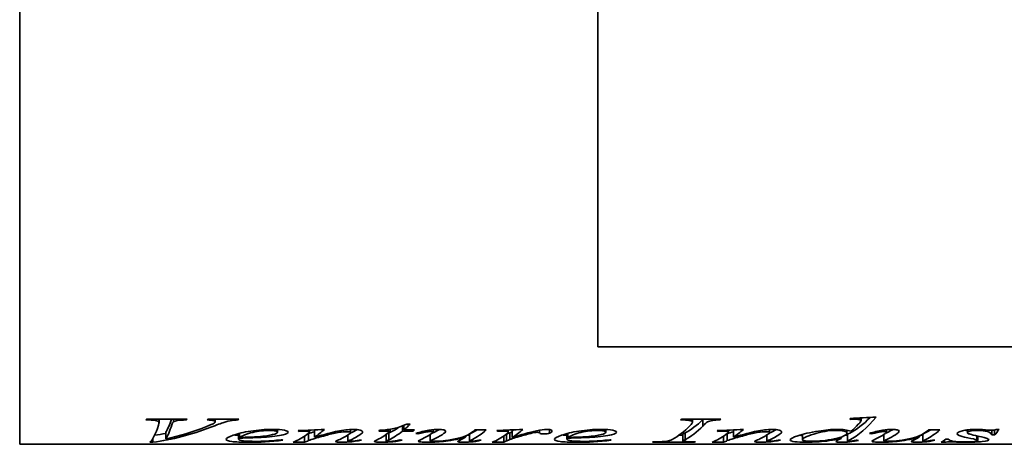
# Model space of a CAD drawing. Header units: millimetres. Extents: x 263 to 577, y 116 to 478.
# Tile 1 of 3: x 263 to 406, y 236 to 298. Entities that reach past the tile are written whole.
import ezdxf

# ---------------------------------------------------------------- set-up
doc = ezdxf.new("R2010")
doc.units = ezdxf.units.MM
doc.header["$LTSCALE"] = 2
doc.layers.add('Krawędzie widoczne(ISO)', color=7, linetype='Continuous', lineweight=35, true_color=0x262659)

msp = doc.modelspace()

# ---------------------------------------------------------------- linework, layer by layer
at = {"layer": 'Krawędzie widoczne(ISO)'}
for p, q in [((262.9, 358.6), (262.9, 236.2)), ((347.14, 250.4), (347.14, 344.4)), ((441.14, 250.4), (347.14, 250.4)), ((281.68, 239.75), (281.28, 239.75)), ((281.39, 239.88), (287.32, 239.88)), ((283.22, 239.88), (283.22, 239.37)), ((285.3, 239.88), (285.3, 239.47)), ((287.2, 239.88), (287.2, 239.75)), ((290.34, 239.88), (294.83, 239.88)), ((291.4, 239.88), (291.4, 239.49)), ((293.87, 239.88), (293.87, 239.68)), ((294.72, 239.88), (294.72, 239.75)), ((359.36, 239.88), (365.09, 239.88)), ((360.95, 239.88), (360.95, 239.45)), ((362.48, 239.82), (362.48, 238.86)), ((363.91, 239.88), (363.91, 239.69)), ((364.97, 239.88), (364.97, 239.75)), ((383.94, 239.97), (383.94, 239.83)), ((385.37, 240.05), (385.37, 239.79)), ((385.54, 240.06), (385.54, 239.66)), ((300.47, 238.36), (300.47, 237.97)), ((305.13, 238.27), (305.13, 237.97)), ((305.88, 238.23), (305.88, 237.25)), ((311.12, 238.36), (311.12, 237.92)), ((316.92, 238.41), (316.92, 238.12)), ((318.69, 238.89), (318.69, 238.12)), ((318.91, 238.98), (318.91, 238.3)), ((318.91, 238.3), (320.45, 238.3)), ((319.32, 239.16), (319.81, 239.16)), ((320.26, 238.3), (320.26, 238.12)), ((323.15, 238.33), (323.15, 237.99)), ((329.23, 238.3), (330.91, 238.3)), ((333.95, 238.28), (333.95, 238.09)), ((334.11, 238.28), (334.11, 238.01)), ((338.68, 238.27), (338.68, 237.86)), ((340.1, 238.35), (340.1, 237.82)), ((348.33, 238.36), (348.33, 237.97)), ((366.19, 238.27), (366.19, 237.97)), ((366.94, 238.23), (366.94, 237.25)), ((372.19, 238.36), (372.19, 237.92)), ((383.47, 238.25), (383.47, 237.85)), ((389.26, 238.33), (389.26, 237.99)), ((395.34, 238.3), (397.01, 238.3)), ((401.02, 238.3), (401.02, 237.91)), ((404.58, 238.24), (404.58, 237.57)), ((404.98, 238.29), (404.98, 237.57)), ((405.24, 238.37), (405.65, 238.37)), ((282.3, 237.03), (282.3, 236.49)), ((284.18, 237.96), (284.18, 236.98)), ((294.81, 237.76), (294.81, 236.95)), ((294.87, 237.78), (294.87, 237.1)), ((294.94, 237.8), (294.94, 237.2)), ((303.6, 238.2), (303.6, 238.09)), ((304.43, 237.39), (304.43, 236.53)), ((304.97, 237.73), (304.97, 236.74)), ((310.74, 237.57), (310.74, 236.67)), ((316.92, 238.12), (315.23, 238.12)), ((316.32, 237.64), (316.32, 236.65)), ((316.68, 237.83), (316.68, 236.84)), ((320.26, 238.12), (318.69, 238.12)), ((320.99, 237.9), (320.99, 237.74)), ((322.75, 237.64), (322.75, 236.69)), ((327.93, 237.44), (327.93, 237.27)), ((328.44, 237.65), (328.44, 236.66)), ((332.58, 238.22), (332.58, 238.11)), ((333.47, 237.42), (333.47, 236.53)), ((333.83, 237.68), (333.83, 236.69)), ((334.36, 237.88), (334.36, 236.9)), ((334.67, 238.16), (334.67, 237.18)), ((337.15, 237.92), (337.15, 237.73)), ((342.66, 237.76), (342.66, 236.95)), ((342.73, 237.78), (342.73, 237.1)), ((342.8, 237.8), (342.8, 237.2)), ((359.53, 237.52), (359, 237.52)), ((359.53, 237.66), (359.53, 236.67)), ((359.88, 237.86), (359.88, 236.87)), ((364.66, 238.2), (364.66, 238.09)), ((365.5, 237.39), (365.5, 236.53)), ((366.03, 237.73), (366.03, 236.74)), ((371.81, 237.57), (371.81, 236.67)), ((376.99, 237.65), (376.99, 236.87)), ((382.63, 237.26), (382.63, 237.05)), ((383.55, 237.64), (383.55, 236.65)), ((387.09, 237.9), (387.09, 237.74)), ((388.85, 237.64), (388.85, 236.69)), ((394.04, 237.44), (394.04, 237.27)), ((394.54, 237.65), (394.54, 236.66)), ((397.88, 236.96), (398.29, 236.96)), ((402.38, 237.44), (402.38, 236.86)), ((402.55, 237.4), (402.55, 236.75)), ((404.98, 237.57), (404.58, 237.57)), ((459.9, 236.2), (262.9, 236.2)), ((282.3, 236.49), (281.89, 236.49)), ((304.43, 236.53), (302.77, 236.53)), ((316.83, 236.61), (316.83, 236.54)), ((328.6, 236.62), (328.6, 236.54)), ((333.47, 236.53), (331.78, 236.53)), ((361.26, 236.53), (355.15, 236.53)), ((361.26, 236.57), (361.26, 236.53)), ((365.5, 236.53), (363.84, 236.53)), ((394.7, 236.62), (394.7, 236.54)), ((397.62, 236.5), (397.21, 236.5)), ((397.62, 236.75), (397.62, 236.5))]:
    msp.add_line(p, q, dxfattribs=at)
for points in [[(281.28, 239.75), (281.32, 239.79), (281.35, 239.84), (281.39, 239.88)], [(285.04, 239.88), (284.76, 239.05), (284.47, 238.41), (284.18, 237.96)], [(287.32, 239.88), (287.28, 239.84), (287.24, 239.79), (287.2, 239.75)], [(290.2, 239.75), (290.25, 239.79), (290.29, 239.84), (290.34, 239.88)], [(294.72, 239.75), (294.36, 239.74), (294.08, 239.71), (293.87, 239.68)], [(294.83, 239.88), (294.8, 239.84), (294.76, 239.79), (294.72, 239.75)], [(359.22, 239.75), (359.27, 239.79), (359.31, 239.84), (359.36, 239.88)], [(362.48, 239.82), (361.61, 238.95), (360.75, 238.3), (359.88, 237.86)], [(362.55, 239.88), (362.52, 239.86), (362.5, 239.84), (362.48, 239.82)], [(364.97, 239.75), (364.49, 239.75), (364.14, 239.73), (363.91, 239.69)], [(365.09, 239.88), (365.05, 239.84), (365.01, 239.79), (364.97, 239.75)], [(387.74, 240.18), (386.45, 238.61), (385.16, 237.48), (383.87, 236.84)], [(386.86, 240.13), (385.86, 239.09), (384.86, 238.32), (383.87, 237.83)], [(383.94, 239.97), (385.21, 240.04), (386.47, 240.11), (387.74, 240.18)], [(384.78, 239.86), (384.61, 239.86), (384.33, 239.85), (383.94, 239.83)], [(385.37, 239.79), (385.23, 239.83), (385.03, 239.86), (384.78, 239.86)], [(385.54, 239.66), (385.54, 239.71), (385.49, 239.76), (385.37, 239.79)], [(385.41, 239.42), (385.5, 239.52), (385.54, 239.6), (385.54, 239.66)], [(281.89, 236.49), (282.3, 236.9), (282.72, 237.73), (283.13, 238.97)], [(290.74, 238.68), (287.93, 237.6), (285.11, 236.87), (282.3, 236.49)], [(283.13, 238.97), (283.19, 239.16), (283.22, 239.3), (283.22, 239.37)], [(285.08, 239.04), (284.78, 238.14), (284.48, 237.45), (284.18, 236.98)], [(284.18, 236.98), (286.14, 237.4), (288.09, 237.99), (290.04, 238.76)], [(285.3, 239.47), (285.23, 239.42), (285.15, 239.27), (285.08, 239.04)], [(290.04, 238.76), (290.68, 239), (291.08, 239.19), (291.24, 239.3)], [(291.24, 239.3), (291.35, 239.37), (291.4, 239.43), (291.4, 239.49)], [(303.5, 238.19), (304.77, 238.25), (306.04, 238.31), (307.31, 238.37)], [(307.31, 238.37), (306.83, 237.93), (306.35, 237.56), (305.88, 237.25)], [(305.99, 238.31), (305.95, 238.28), (305.91, 238.26), (305.88, 238.23)], [(312.12, 238.34), (311.77, 238.14), (311.42, 237.96), (311.06, 237.81)], [(315.23, 238.12), (315.26, 238.16), (315.3, 238.2), (315.34, 238.24)], [(318.18, 238.71), (317.68, 238.35), (317.18, 238.06), (316.68, 237.83)], [(319.81, 239.16), (319.51, 238.85), (319.21, 238.57), (318.91, 238.3)], [(320.45, 238.3), (320.38, 238.24), (320.32, 238.18), (320.26, 238.12)], [(320.64, 237.79), (321.25, 237.99), (321.88, 238.14), (322.55, 238.25)], [(322.55, 238.25), (323.07, 238.33), (323.54, 238.37), (323.98, 238.37)], [(324.11, 238.37), (323.82, 238.21), (323.54, 238.07), (323.25, 237.94)], [(330.91, 238.3), (330.24, 237.72), (329.56, 237.26), (328.89, 236.92)], [(329.6, 238.3), (329.36, 238.16), (329.13, 238.03), (328.89, 237.91)], [(328.98, 238.07), (329.06, 238.15), (329.15, 238.22), (329.23, 238.3)], [(332.43, 238.21), (333.69, 238.27), (334.96, 238.32), (336.22, 238.37)], [(336.22, 238.37), (335.7, 237.9), (335.19, 237.5), (334.67, 237.18)], [(334.91, 238.32), (334.83, 238.26), (334.75, 238.21), (334.67, 238.16)], [(338.22, 238.18), (338.82, 238.3), (339.31, 238.37), (339.69, 238.37)], [(358.01, 236.9), (358.88, 237.36), (359.75, 238.04), (360.62, 238.93)], [(362.48, 238.86), (361.61, 237.98), (360.75, 237.31), (359.88, 236.87)], [(360.62, 238.93), (360.84, 239.15), (360.95, 239.33), (360.95, 239.45)], [(364.56, 238.19), (365.83, 238.25), (367.1, 238.31), (368.38, 238.37)], [(368.38, 238.37), (367.9, 237.93), (367.42, 237.56), (366.94, 237.25)], [(367.06, 238.31), (367.02, 238.28), (366.98, 238.26), (366.94, 238.23)], [(373.19, 238.34), (372.84, 238.14), (372.48, 237.96), (372.13, 237.81)], [(379.33, 238.13), (380.31, 238.29), (381.21, 238.37), (382.04, 238.37)], [(384.07, 238.1), (384.42, 238.4), (384.78, 238.74), (385.13, 239.12)], [(385.13, 239.12), (385.24, 239.24), (385.34, 239.34), (385.41, 239.42)], [(386.75, 237.79), (387.35, 237.99), (387.99, 238.14), (388.66, 238.25)], [(388.66, 238.25), (389.17, 238.33), (389.65, 238.37), (390.08, 238.37)], [(390.21, 238.37), (389.93, 238.21), (389.64, 238.07), (389.36, 237.94)], [(397.01, 238.3), (396.34, 237.72), (395.67, 237.26), (394.99, 236.92)], [(395.7, 238.3), (395.46, 238.16), (395.23, 238.03), (394.99, 237.91)], [(395.08, 238.07), (395.16, 238.15), (395.25, 238.22), (395.34, 238.3)], [(401.02, 238.16), (400.88, 238.19), (400.74, 238.22), (400.62, 238.25)], [(402.31, 238.37), (402.55, 238.37), (402.76, 238.37), (402.96, 238.36)], [(404.44, 238.24), (404.76, 238.24), (405.03, 238.28), (405.24, 238.37)], [(405.65, 238.37), (405.43, 238.07), (405.21, 237.8), (404.98, 237.57)], [(284.18, 237.79), (283.64, 237.69), (283.1, 237.6), (282.56, 237.52)], [(294.81, 237.52), (294.57, 237.53), (294.35, 237.55), (294.15, 237.56)], [(294.87, 237.1), (294.83, 237.04), (294.81, 236.99), (294.81, 236.95)], [(298.41, 237.23), (297.57, 237.17), (296.39, 237.13), (294.87, 237.1)], [(294.94, 237.2), (296.06, 237.22), (296.97, 237.26), (297.68, 237.31)], [(301.26, 236.81), (299.51, 236.57), (297.84, 236.5), (296.26, 236.5)], [(301.29, 237.57), (300.64, 237.42), (299.68, 237.31), (298.41, 237.23)], [(301.03, 236.86), (301.11, 236.84), (301.18, 236.83), (301.26, 236.81)], [(302.04, 237.97), (302.04, 237.82), (301.79, 237.69), (301.29, 237.57)], [(302.77, 236.53), (303.44, 236.77), (304.11, 237.14), (304.77, 237.63)], [(303.6, 238.09), (303.56, 238.13), (303.53, 238.16), (303.5, 238.19)], [(304, 238.11), (303.87, 238.1), (303.73, 238.1), (303.6, 238.09)], [(304.45, 238.12), (304.37, 238.12), (304.22, 238.12), (304, 238.11)], [(304.77, 237.63), (305.01, 237.81), (305.13, 237.93), (305.13, 237.97)], [(304.97, 237.73), (304.92, 237.71), (304.87, 237.69), (304.82, 237.67)], [(305.88, 238.03), (305.52, 237.93), (305.21, 237.83), (304.97, 237.73)], [(305.91, 237.05), (305.54, 236.95), (305.22, 236.84), (304.97, 236.74)], [(308.94, 236.6), (308.94, 236.64), (309.08, 236.71), (309.37, 236.83)], [(309.37, 236.83), (309.86, 237.05), (310.35, 237.31), (310.84, 237.63)], [(310.58, 238.04), (310.36, 238.04), (310.09, 238.02), (309.77, 237.98)], [(310.74, 237.53), (310.72, 237.53), (310.69, 237.52), (310.67, 237.52)], [(311, 236.79), (310.83, 236.72), (310.74, 236.68), (310.74, 236.67)], [(310.84, 237.63), (311.03, 237.75), (311.12, 237.85), (311.12, 237.92)], [(312.74, 236.79), (312.08, 236.66), (311.47, 236.59), (310.89, 236.54)], [(312.53, 237.61), (312.02, 237.28), (311.51, 237.01), (311, 236.79)], [(311.27, 236.64), (311.61, 236.68), (311.99, 236.73), (312.39, 236.82)], [(312.39, 236.82), (312.51, 236.81), (312.62, 236.8), (312.74, 236.79)], [(312.88, 238.01), (312.88, 237.9), (312.77, 237.76), (312.53, 237.61)], [(314.6, 236.62), (314.6, 236.66), (314.73, 236.74), (314.98, 236.86)], [(314.98, 236.86), (315.63, 237.17), (316.27, 237.59), (316.92, 238.12)], [(316.32, 237.51), (316.24, 237.5), (316.16, 237.5), (316.09, 237.5)], [(316.68, 237.83), (316.44, 237.73), (316.32, 237.67), (316.32, 237.64)], [(316.68, 236.84), (316.44, 236.73), (316.32, 236.68), (316.32, 236.65)], [(318.69, 238.12), (318.02, 237.58), (317.35, 237.16), (316.68, 236.84)], [(318.66, 236.79), (318.02, 236.65), (317.41, 236.58), (316.83, 236.54)], [(317.24, 236.65), (317.39, 236.67), (317.74, 236.72), (318.29, 236.83)], [(318.29, 236.83), (318.41, 236.82), (318.53, 236.8), (318.66, 236.79)], [(320.99, 237.74), (320.87, 237.75), (320.76, 237.77), (320.64, 237.79)], [(321, 236.64), (321, 236.7), (321.19, 236.81), (321.59, 236.99)], [(321.59, 236.99), (321.97, 237.18), (322.35, 237.39), (322.74, 237.64)], [(322.75, 237.5), (322.67, 237.5), (322.59, 237.5), (322.51, 237.5)], [(322.74, 237.64), (323.02, 237.81), (323.15, 237.94), (323.15, 237.99)], [(323.25, 236.95), (322.92, 236.8), (322.75, 236.73), (322.75, 236.69)], [(323.25, 237.94), (323.16, 237.9), (323.09, 237.87), (323.02, 237.84)], [(324.47, 237.6), (324.06, 237.35), (323.66, 237.13), (323.25, 236.95)], [(324.98, 238.09), (324.98, 237.99), (324.81, 237.82), (324.47, 237.6)], [(326.89, 236.71), (327.01, 236.78), (327.36, 236.93), (327.93, 237.27)], [(328.44, 237.52), (328.32, 237.52), (328.2, 237.51), (328.08, 237.5)], [(328.89, 237.91), (328.59, 237.76), (328.44, 237.68), (328.44, 237.65)], [(328.89, 236.92), (328.59, 236.77), (328.44, 236.69), (328.44, 236.66)], [(329.83, 236.81), (329.94, 236.8), (330.05, 236.79), (330.16, 236.78)], [(331.78, 236.53), (332.44, 236.76), (333.1, 237.13), (333.76, 237.62)], [(332.58, 238.11), (332.53, 238.14), (332.48, 238.18), (332.43, 238.21)], [(333.39, 238.14), (333.24, 238.14), (332.97, 238.13), (332.58, 238.11)], [(333.95, 238.09), (333.8, 238.12), (333.62, 238.14), (333.39, 238.14)], [(333.76, 237.62), (333.99, 237.79), (334.11, 237.93), (334.11, 238.01)], [(334.36, 236.9), (334.05, 236.77), (333.87, 236.71), (333.83, 236.69)], [(334.36, 237.88), (334.07, 237.77), (333.89, 237.71), (333.84, 237.68)], [(334.11, 238.01), (334.11, 238.04), (334.06, 238.07), (333.95, 238.09)], [(334.67, 238), (334.56, 237.96), (334.45, 237.92), (334.36, 237.88)], [(335.15, 237.17), (334.84, 237.08), (334.58, 236.99), (334.36, 236.9)], [(334.67, 237.18), (335.98, 237.57), (337.16, 237.96), (338.22, 238.18)], [(337.15, 237.73), (336.54, 237.57), (335.87, 237.37), (335.15, 237.17)], [(338.02, 237.93), (337.82, 237.9), (337.53, 237.83), (337.15, 237.73)], [(338.38, 237.95), (338.24, 237.95), (338.13, 237.94), (338.02, 237.93)], [(338.58, 237.93), (338.53, 237.94), (338.46, 237.95), (338.38, 237.95)], [(338.68, 237.86), (338.67, 237.89), (338.63, 237.92), (338.58, 237.93)], [(340.1, 237.82), (339.93, 237.75), (339.68, 237.71), (339.34, 237.71)], [(340.48, 238.15), (340.48, 238.03), (340.36, 237.92), (340.1, 237.82)], [(342.66, 237.52), (342.42, 237.53), (342.2, 237.55), (342.01, 237.56)], [(342.73, 237.1), (342.68, 237.04), (342.66, 236.99), (342.66, 236.95)], [(346.27, 237.23), (345.43, 237.17), (344.25, 237.13), (342.73, 237.1)], [(342.8, 237.2), (343.92, 237.22), (344.83, 237.26), (345.53, 237.31)], [(349.11, 236.81), (347.36, 236.57), (345.7, 236.5), (344.11, 236.5)], [(349.15, 237.57), (348.49, 237.42), (347.53, 237.31), (346.27, 237.23)], [(348.89, 236.86), (348.96, 236.84), (349.04, 236.83), (349.11, 236.81)], [(349.89, 237.97), (349.89, 237.82), (349.65, 237.69), (349.15, 237.57)], [(357.26, 236.65), (357.51, 236.69), (357.75, 236.77), (358.01, 236.9)], [(359.88, 237.86), (359.65, 237.75), (359.53, 237.69), (359.53, 237.66)], [(359.88, 236.87), (359.65, 236.76), (359.53, 236.7), (359.53, 236.67)], [(363.84, 236.53), (364.51, 236.77), (365.17, 237.14), (365.84, 237.63)], [(364.66, 238.09), (364.63, 238.13), (364.6, 238.16), (364.56, 238.19)], [(365.07, 238.11), (364.93, 238.1), (364.8, 238.1), (364.66, 238.09)], [(365.52, 238.12), (365.44, 238.12), (365.29, 238.12), (365.07, 238.11)], [(365.84, 237.63), (366.08, 237.81), (366.19, 237.93), (366.19, 237.97)], [(366.03, 237.73), (365.98, 237.71), (365.93, 237.69), (365.88, 237.67)], [(366.94, 238.03), (366.58, 237.93), (366.28, 237.83), (366.03, 237.73)], [(366.98, 237.05), (366.6, 236.95), (366.29, 236.84), (366.03, 236.74)], [(370.01, 236.6), (370.01, 236.64), (370.15, 236.71), (370.43, 236.83)], [(370.43, 236.83), (370.92, 237.05), (371.41, 237.31), (371.9, 237.63)], [(371.65, 238.04), (371.43, 238.04), (371.16, 238.02), (370.84, 237.98)], [(371.81, 237.53), (371.78, 237.53), (371.76, 237.52), (371.73, 237.52)], [(372.06, 236.79), (371.89, 236.72), (371.81, 236.68), (371.81, 236.67)], [(371.9, 237.63), (372.09, 237.75), (372.19, 237.85), (372.19, 237.92)], [(373.8, 236.79), (373.15, 236.66), (372.53, 236.59), (371.95, 236.54)], [(373.6, 237.61), (373.09, 237.28), (372.57, 237.01), (372.06, 236.79)], [(372.33, 236.64), (372.68, 236.68), (373.05, 236.73), (373.46, 236.82)], [(373.46, 236.82), (373.58, 236.81), (373.69, 236.8), (373.8, 236.79)], [(373.95, 238.01), (373.95, 237.9), (373.83, 237.76), (373.6, 237.61)], [(376.99, 237.5), (376.83, 237.5), (376.68, 237.51), (376.54, 237.52)], [(382.63, 237.05), (381.45, 236.77), (380.38, 236.64), (379.4, 236.57)], [(381.87, 236.61), (381.87, 236.66), (381.98, 236.73), (382.2, 236.83)], [(382.2, 236.83), (382.34, 236.9), (382.48, 236.97), (382.63, 237.05)], [(383.55, 237.53), (383.43, 237.52), (383.31, 237.51), (383.19, 237.51)], [(383.87, 237.83), (383.65, 237.73), (383.55, 237.67), (383.55, 237.64)], [(383.87, 236.84), (383.65, 236.73), (383.55, 236.68), (383.55, 236.65)], [(383.96, 236.63), (384.13, 236.65), (384.4, 236.7), (384.8, 236.8)], [(384.8, 236.8), (384.92, 236.79), (385.05, 236.78), (385.18, 236.77)], [(387.09, 237.74), (386.97, 237.75), (386.86, 237.77), (386.75, 237.79)], [(387.1, 236.64), (387.1, 236.7), (387.3, 236.81), (387.69, 236.99)], [(387.69, 236.99), (388.07, 237.18), (388.46, 237.39), (388.84, 237.64)], [(388.85, 237.5), (388.77, 237.5), (388.69, 237.5), (388.62, 237.5)], [(388.84, 237.64), (389.12, 237.81), (389.26, 237.94), (389.26, 237.99)], [(389.36, 236.95), (389.02, 236.8), (388.85, 236.73), (388.85, 236.69)], [(389.36, 237.94), (389.27, 237.9), (389.19, 237.87), (389.13, 237.84)], [(390.57, 237.6), (390.16, 237.35), (389.76, 237.13), (389.36, 236.95)], [(391.08, 238.09), (391.08, 237.99), (390.91, 237.82), (390.57, 237.6)], [(393, 236.71), (393.12, 236.78), (393.46, 236.93), (394.04, 237.27)], [(394.54, 237.52), (394.42, 237.52), (394.3, 237.51), (394.18, 237.5)], [(394.99, 237.91), (394.69, 237.76), (394.54, 237.68), (394.54, 237.65)], [(394.99, 236.92), (394.69, 236.77), (394.54, 236.69), (394.54, 236.66)], [(395.94, 236.81), (396.05, 236.8), (396.16, 236.79), (396.27, 236.78)], [(397.21, 236.5), (397.44, 236.62), (397.66, 236.77), (397.88, 236.96)], [(402.55, 236.75), (402.55, 236.79), (402.5, 236.83), (402.38, 236.86)], [(304.97, 236.74), (304.79, 236.66), (304.61, 236.59), (304.43, 236.53)], [(310.89, 236.54), (310.48, 236.51), (310.12, 236.5), (309.8, 236.5)], [(310.99, 236.62), (311.06, 236.62), (311.15, 236.63), (311.27, 236.64)], [(316.83, 236.54), (316.45, 236.51), (316.05, 236.5), (315.65, 236.5)], [(316.59, 236.61), (316.75, 236.61), (316.97, 236.62), (317.24, 236.65)], [(326.75, 236.59), (326.75, 236.62), (326.79, 236.66), (326.89, 236.71)], [(328.6, 236.54), (328.24, 236.51), (327.9, 236.5), (327.57, 236.5)], [(330.16, 236.78), (329.66, 236.65), (329.13, 236.58), (328.6, 236.54)], [(333.83, 236.69), (333.71, 236.63), (333.59, 236.57), (333.47, 236.53)], [(355.15, 236.53), (355.21, 236.54), (355.26, 236.55), (355.31, 236.57)], [(355.31, 236.57), (355.93, 236.57), (356.34, 236.58), (356.54, 236.59)], [(356.54, 236.59), (356.86, 236.6), (357.1, 236.62), (357.26, 236.65)], [(361.38, 236.57), (361.34, 236.55), (361.3, 236.54), (361.26, 236.53)], [(366.03, 236.74), (365.85, 236.66), (365.67, 236.59), (365.5, 236.53)], [(371.95, 236.54), (371.55, 236.51), (371.18, 236.5), (370.86, 236.5)], [(372.05, 236.62), (372.13, 236.62), (372.22, 236.63), (372.33, 236.64)], [(379.4, 236.57), (378.73, 236.52), (378.09, 236.5), (377.48, 236.5)], [(383.73, 236.62), (383.8, 236.62), (383.87, 236.62), (383.96, 236.63)], [(392.85, 236.59), (392.85, 236.62), (392.9, 236.66), (393, 236.71)], [(394.7, 236.54), (394.35, 236.51), (394, 236.5), (393.67, 236.5)], [(396.27, 236.78), (395.76, 236.65), (395.24, 236.58), (394.7, 236.54)], [(398.38, 236.55), (398.04, 236.55), (397.79, 236.53), (397.62, 236.5)], [(398.94, 236.54), (398.69, 236.55), (398.51, 236.55), (398.38, 236.55)], [(400.78, 236.5), (400.25, 236.5), (399.63, 236.51), (398.94, 236.54)]]:
    msp.add_open_spline(points, degree=3, dxfattribs=at)
for points, knots in [([(283.22, 239.37), (283.22, 239.47), (283.09, 239.56), (282.85, 239.64), (282.6, 239.71), (282.21, 239.75), (281.68, 239.75)], [0, 0, 0, 0, 1, 1, 1, 2, 2, 2, 2]), ([(287.2, 239.75), (286.55, 239.74), (286.11, 239.72), (285.88, 239.68), (285.64, 239.64), (285.45, 239.57), (285.3, 239.47)], [0, 0, 0, 0, 1, 1, 1, 2, 2, 2, 2]), ([(291.4, 239.49), (291.4, 239.55), (291.32, 239.61), (291.15, 239.66), (290.98, 239.71), (290.67, 239.74), (290.2, 239.75)], [0, 0, 0, 0, 1, 1, 1, 2, 2, 2, 2]), ([(293.87, 239.68), (293.46, 239.61), (293.05, 239.52), (292.65, 239.39), (292.25, 239.27), (291.61, 239.02), (290.74, 238.68)], [0, 0, 0, 0, 1, 1, 1, 2, 2, 2, 2]), ([(360.95, 239.45), (360.95, 239.51), (360.9, 239.57), (360.8, 239.61), (360.7, 239.66), (360.56, 239.69), (360.36, 239.71), (360.16, 239.74), (359.78, 239.75), (359.22, 239.75)], [0, 0, 0, 0, 1, 1, 1, 2, 2, 2, 3, 3, 3, 3]), ([(363.91, 239.69), (363.58, 239.64), (363.33, 239.56), (363.15, 239.47), (362.98, 239.37), (362.76, 239.16), (362.48, 238.86)], [0, 0, 0, 0, 1, 1, 1, 2, 2, 2, 2]), ([(293, 236.91), (293, 237.08), (293.33, 237.28), (294.01, 237.52), (294.69, 237.75), (295.54, 237.97), (296.57, 238.13), (297.59, 238.29), (298.65, 238.37), (299.74, 238.37)], [0, 0, 0, 0, 1, 1, 1, 2, 2, 2, 3, 3, 3, 3]), ([(299.32, 238.23), (298.54, 238.23), (297.72, 238.12), (296.86, 237.93), (295.99, 237.74), (295.35, 237.48), (294.94, 237.2)], [0, 0, 0, 0, 1, 1, 1, 2, 2, 2, 2]), ([(300.47, 237.97), (300.47, 238.05), (300.37, 238.11), (300.17, 238.16), (299.97, 238.2), (299.69, 238.23), (299.32, 238.23)], [0, 0, 0, 0, 1, 1, 1, 2, 2, 2, 2]), ([(299.74, 238.37), (300.52, 238.37), (301.1, 238.33), (301.48, 238.25), (301.85, 238.17), (302.04, 238.07), (302.04, 237.97)], [0, 0, 0, 0, 1, 1, 1, 2, 2, 2, 2]), ([(305.88, 237.25), (307.35, 237.63), (308.47, 237.96), (309.26, 238.12), (310.04, 238.28), (310.8, 238.37), (311.52, 238.37)], [0, 0, 0, 0, 1, 1, 1, 2, 2, 2, 2]), ([(311.52, 238.37), (311.92, 238.37), (312.24, 238.34), (312.5, 238.27), (312.76, 238.2), (312.88, 238.11), (312.88, 238.01)], [0, 0, 0, 0, 1, 1, 1, 2, 2, 2, 2]), ([(315.34, 238.24), (316.15, 238.29), (316.84, 238.38), (317.41, 238.5), (317.97, 238.62), (318.61, 238.83), (319.32, 239.16)], [0, 0, 0, 0, 1, 1, 1, 2, 2, 2, 2]), ([(323.98, 238.37), (324.27, 238.37), (324.51, 238.34), (324.7, 238.29), (324.89, 238.24), (324.98, 238.17), (324.98, 238.09)], [0, 0, 0, 0, 1, 1, 1, 2, 2, 2, 2]), ([(339.69, 238.37), (339.93, 238.37), (340.13, 238.35), (340.27, 238.32), (340.41, 238.28), (340.48, 238.22), (340.48, 238.15)], [0, 0, 0, 0, 1, 1, 1, 2, 2, 2, 2]), ([(340.85, 236.91), (340.85, 237.08), (341.19, 237.28), (341.87, 237.52), (342.55, 237.75), (343.4, 237.97), (344.42, 238.13), (345.45, 238.29), (346.5, 238.37), (347.59, 238.37)], [0, 0, 0, 0, 1, 1, 1, 2, 2, 2, 3, 3, 3, 3]), ([(347.17, 238.23), (346.4, 238.23), (345.58, 238.12), (344.71, 237.93), (343.84, 237.74), (343.21, 237.48), (342.8, 237.2)], [0, 0, 0, 0, 1, 1, 1, 2, 2, 2, 2]), ([(348.33, 237.97), (348.33, 238.05), (348.23, 238.11), (348.03, 238.16), (347.83, 238.2), (347.54, 238.23), (347.17, 238.23)], [0, 0, 0, 0, 1, 1, 1, 2, 2, 2, 2]), ([(347.59, 238.37), (348.38, 238.37), (348.96, 238.33), (349.33, 238.25), (349.71, 238.17), (349.89, 238.07), (349.89, 237.97)], [0, 0, 0, 0, 1, 1, 1, 2, 2, 2, 2]), ([(366.94, 237.25), (368.41, 237.63), (369.54, 237.96), (370.32, 238.12), (371.11, 238.28), (371.86, 238.37), (372.59, 238.37)], [0, 0, 0, 0, 1, 1, 1, 2, 2, 2, 2]), ([(372.59, 238.37), (372.98, 238.37), (373.31, 238.34), (373.57, 238.27), (373.82, 238.2), (373.95, 238.11), (373.95, 238.01)], [0, 0, 0, 0, 1, 1, 1, 2, 2, 2, 2]), ([(381.87, 238.23), (380.84, 238.23), (379.77, 238.02), (378.66, 237.68), (377.55, 237.35), (376.99, 237.08), (376.99, 236.87)], [0, 0, 0, 0, 1, 1, 1, 2, 2, 2, 2]), ([(383.47, 237.85), (383.47, 237.96), (383.32, 238.05), (383.02, 238.12), (382.72, 238.19), (382.33, 238.23), (381.87, 238.23)], [0, 0, 0, 0, 1, 1, 1, 2, 2, 2, 2]), ([(382.04, 238.37), (382.47, 238.37), (382.84, 238.35), (383.15, 238.31), (383.46, 238.27), (383.77, 238.2), (384.07, 238.1)], [0, 0, 0, 0, 1, 1, 1, 2, 2, 2, 2]), ([(390.08, 238.37), (390.37, 238.37), (390.61, 238.34), (390.8, 238.29), (390.99, 238.24), (391.08, 238.17), (391.08, 238.09)], [0, 0, 0, 0, 1, 1, 1, 2, 2, 2, 2]), ([(399.53, 237.75), (399.53, 237.91), (399.79, 238.06), (400.31, 238.18), (400.82, 238.31), (401.49, 238.37), (402.31, 238.37)], [0, 0, 0, 0, 1, 1, 1, 2, 2, 2, 2]), ([(402.52, 238.23), (402.06, 238.23), (401.7, 238.2), (401.43, 238.13), (401.16, 238.07), (401.02, 238), (401.02, 237.91)], [0, 0, 0, 0, 1, 1, 1, 2, 2, 2, 2]), ([(404.58, 237.57), (404.54, 237.77), (404.32, 237.95), (403.94, 238.06), (403.57, 238.17), (403.09, 238.23), (402.52, 238.23)], [0, 0, 0, 0, 1, 1, 1, 2, 2, 2, 2]), ([(402.96, 238.36), (403.06, 238.35), (403.3, 238.33), (403.68, 238.29), (404.06, 238.26), (404.31, 238.24), (404.44, 238.24)], [0, 0, 0, 0, 1, 1, 1, 2, 2, 2, 2]), ([(296.26, 236.5), (295.18, 236.5), (294.36, 236.53), (293.82, 236.61), (293.27, 236.69), (293, 236.79), (293, 236.91)], [0, 0, 0, 0, 1, 1, 1, 2, 2, 2, 2]), ([(294.81, 236.95), (294.81, 236.85), (295.05, 236.77), (295.52, 236.71), (295.99, 236.65), (296.57, 236.63), (297.25, 236.63)], [0, 0, 0, 0, 1, 1, 1, 2, 2, 2, 2]), ([(297.25, 236.63), (297.79, 236.63), (298.31, 236.64), (298.8, 236.66), (299.3, 236.69), (300.05, 236.75), (301.03, 236.86)], [0, 0, 0, 0, 1, 1, 1, 2, 2, 2, 2]), ([(297.68, 237.31), (298.61, 237.39), (299.31, 237.49), (299.77, 237.61), (300.24, 237.73), (300.47, 237.85), (300.47, 237.97)], [0, 0, 0, 0, 1, 1, 1, 2, 2, 2, 2]), ([(305.13, 237.97), (305.13, 238.01), (305.06, 238.05), (304.93, 238.08), (304.8, 238.11), (304.64, 238.12), (304.45, 238.12)], [0, 0, 0, 0, 1, 1, 1, 2, 2, 2, 2]), ([(309.77, 237.98), (309.18, 237.9), (308.57, 237.77), (307.93, 237.61), (307.3, 237.44), (306.62, 237.25), (305.91, 237.05)], [0, 0, 0, 0, 1, 1, 1, 2, 2, 2, 2]), ([(311.12, 237.92), (311.12, 237.96), (311.07, 237.99), (310.96, 238.01), (310.85, 238.03), (310.73, 238.04), (310.58, 238.04)], [0, 0, 0, 0, 1, 1, 1, 2, 2, 2, 2]), ([(322.8, 238.06), (322.61, 238.06), (322.43, 238.05), (322.24, 238.02), (322.06, 238), (321.64, 237.89), (320.99, 237.74)], [0, 0, 0, 0, 1, 1, 1, 2, 2, 2, 2]), ([(327.93, 237.27), (326.63, 236.89), (325.55, 236.72), (324.67, 236.62), (323.79, 236.53), (322.98, 236.5), (322.25, 236.5)], [0, 0, 0, 0, 1, 1, 1, 2, 2, 2, 2]), ([(323.15, 237.99), (323.15, 238.01), (323.12, 238.02), (323.04, 238.04), (322.97, 238.06), (322.89, 238.06), (322.8, 238.06)], [0, 0, 0, 0, 1, 1, 1, 2, 2, 2, 2]), ([(323.28, 236.64), (323.53, 236.64), (323.86, 236.65), (324.27, 236.68), (324.68, 236.71), (325.22, 236.78), (325.9, 236.91), (326.58, 237.03), (327.14, 237.17), (327.58, 237.31), (328.02, 237.45), (328.49, 237.68), (328.98, 238.07)], [0, 0, 0, 0, 1, 1, 1, 2, 2, 2, 3, 3, 3, 4, 4, 4, 4]), ([(328.64, 236.62), (328.74, 236.62), (328.85, 236.62), (328.96, 236.64), (329.08, 236.65), (329.37, 236.7), (329.83, 236.81)], [0, 0, 0, 0, 1, 1, 1, 2, 2, 2, 2]), ([(339.34, 237.71), (339.17, 237.71), (339.03, 237.72), (338.91, 237.75), (338.79, 237.77), (338.71, 237.81), (338.68, 237.86)], [0, 0, 0, 0, 1, 1, 1, 2, 2, 2, 2]), ([(344.11, 236.5), (343.03, 236.5), (342.22, 236.53), (341.67, 236.61), (341.12, 236.69), (340.85, 236.79), (340.85, 236.91)], [0, 0, 0, 0, 1, 1, 1, 2, 2, 2, 2]), ([(342.66, 236.95), (342.66, 236.85), (342.9, 236.77), (343.38, 236.71), (343.85, 236.65), (344.42, 236.63), (345.1, 236.63)], [0, 0, 0, 0, 1, 1, 1, 2, 2, 2, 2]), ([(345.1, 236.63), (345.64, 236.63), (346.16, 236.64), (346.66, 236.66), (347.16, 236.69), (347.9, 236.75), (348.89, 236.86)], [0, 0, 0, 0, 1, 1, 1, 2, 2, 2, 2]), ([(345.53, 237.31), (346.46, 237.39), (347.16, 237.49), (347.63, 237.61), (348.09, 237.73), (348.33, 237.85), (348.33, 237.97)], [0, 0, 0, 0, 1, 1, 1, 2, 2, 2, 2]), ([(366.19, 237.97), (366.19, 238.01), (366.13, 238.05), (366, 238.08), (365.87, 238.11), (365.71, 238.12), (365.52, 238.12)], [0, 0, 0, 0, 1, 1, 1, 2, 2, 2, 2]), ([(370.84, 237.98), (370.25, 237.9), (369.64, 237.77), (369, 237.61), (368.36, 237.44), (367.69, 237.25), (366.98, 237.05)], [0, 0, 0, 0, 1, 1, 1, 2, 2, 2, 2]), ([(372.19, 237.92), (372.19, 237.96), (372.13, 237.99), (372.03, 238.01), (371.92, 238.03), (371.79, 238.04), (371.65, 238.04)], [0, 0, 0, 0, 1, 1, 1, 2, 2, 2, 2]), ([(375.18, 236.84), (375.18, 237), (375.56, 237.2), (376.32, 237.45), (377.08, 237.7), (378.08, 237.94), (379.33, 238.13)], [0, 0, 0, 0, 1, 1, 1, 2, 2, 2, 2]), ([(377.48, 236.5), (376.87, 236.5), (376.33, 236.52), (375.87, 236.58), (375.41, 236.63), (375.18, 236.72), (375.18, 236.84)], [0, 0, 0, 0, 1, 1, 1, 2, 2, 2, 2]), ([(376.99, 236.87), (376.99, 236.79), (377.13, 236.74), (377.42, 236.7), (377.71, 236.66), (378.04, 236.64), (378.44, 236.64)], [0, 0, 0, 0, 1, 1, 1, 2, 2, 2, 2]), ([(378.44, 236.64), (379.34, 236.64), (380.4, 236.73), (381.63, 237), (382.86, 237.26), (383.47, 237.56), (383.47, 237.85)], [0, 0, 0, 0, 1, 1, 1, 2, 2, 2, 2]), ([(388.9, 238.06), (388.71, 238.06), (388.53, 238.05), (388.34, 238.02), (388.16, 238), (387.74, 237.89), (387.09, 237.74)], [0, 0, 0, 0, 1, 1, 1, 2, 2, 2, 2]), ([(394.04, 237.27), (392.74, 236.89), (391.65, 236.72), (390.77, 236.62), (389.89, 236.53), (389.09, 236.5), (388.35, 236.5)], [0, 0, 0, 0, 1, 1, 1, 2, 2, 2, 2]), ([(389.26, 237.99), (389.26, 238.01), (389.22, 238.02), (389.15, 238.04), (389.07, 238.06), (388.99, 238.06), (388.9, 238.06)], [0, 0, 0, 0, 1, 1, 1, 2, 2, 2, 2]), ([(389.38, 236.64), (389.63, 236.64), (389.96, 236.65), (390.37, 236.68), (390.78, 236.71), (391.32, 236.78), (392, 236.91), (392.68, 237.03), (393.24, 237.17), (393.68, 237.31), (394.12, 237.45), (394.59, 237.68), (395.08, 238.07)], [0, 0, 0, 0, 1, 1, 1, 2, 2, 2, 3, 3, 3, 4, 4, 4, 4]), ([(394.75, 236.62), (394.85, 236.62), (394.95, 236.62), (395.07, 236.64), (395.18, 236.65), (395.47, 236.7), (395.94, 236.81)], [0, 0, 0, 0, 1, 1, 1, 2, 2, 2, 2]), ([(398.29, 236.96), (398.33, 236.79), (398.56, 236.69), (398.99, 236.63), (399.41, 236.58), (399.99, 236.55), (400.72, 236.55)], [0, 0, 0, 0, 1, 1, 1, 2, 2, 2, 2]), ([(402.38, 236.86), (402.17, 236.93), (401.73, 237.02), (401.08, 237.16), (400.42, 237.3), (400, 237.42), (399.81, 237.5), (399.62, 237.58), (399.53, 237.66), (399.53, 237.75)], [0, 0, 0, 0, 1, 1, 1, 2, 2, 2, 3, 3, 3, 3]), ([(404.16, 236.86), (404.16, 236.75), (403.84, 236.66), (403.2, 236.6), (402.57, 236.53), (401.76, 236.5), (400.78, 236.5)], [0, 0, 0, 0, 1, 1, 1, 2, 2, 2, 2]), ([(401.02, 237.91), (401.02, 237.86), (401.08, 237.8), (401.18, 237.75), (401.29, 237.7), (401.52, 237.63), (401.88, 237.55)], [0, 0, 0, 0, 1, 1, 1, 2, 2, 2, 2]), ([(401.88, 237.55), (402.84, 237.33), (403.46, 237.19), (403.74, 237.1), (404.02, 237.01), (404.16, 236.93), (404.16, 236.86)], [0, 0, 0, 0, 1, 1, 1, 2, 2, 2, 2]), ([(309.8, 236.5), (309.54, 236.5), (309.33, 236.51), (309.17, 236.53), (309.02, 236.54), (308.94, 236.57), (308.94, 236.6)], [0, 0, 0, 0, 1, 1, 1, 2, 2, 2, 2]), ([(310.74, 236.67), (310.74, 236.65), (310.77, 236.64), (310.82, 236.64), (310.87, 236.63), (310.93, 236.62), (310.99, 236.62)], [0, 0, 0, 0, 1, 1, 1, 2, 2, 2, 2]), ([(315.65, 236.5), (315.34, 236.5), (315.09, 236.51), (314.89, 236.53), (314.7, 236.55), (314.6, 236.58), (314.6, 236.62)], [0, 0, 0, 0, 1, 1, 1, 2, 2, 2, 2]), ([(316.32, 236.65), (316.32, 236.64), (316.34, 236.62), (316.4, 236.62), (316.45, 236.61), (316.51, 236.61), (316.59, 236.61)], [0, 0, 0, 0, 1, 1, 1, 2, 2, 2, 2]), ([(322.25, 236.5), (321.9, 236.5), (321.6, 236.51), (321.36, 236.54), (321.12, 236.56), (321, 236.59), (321, 236.64)], [0, 0, 0, 0, 1, 1, 1, 2, 2, 2, 2]), ([(322.75, 236.69), (322.75, 236.67), (322.8, 236.66), (322.89, 236.65), (322.98, 236.64), (323.11, 236.64), (323.28, 236.64)], [0, 0, 0, 0, 1, 1, 1, 2, 2, 2, 2]), ([(327.57, 236.5), (327.32, 236.5), (327.12, 236.51), (326.97, 236.53), (326.82, 236.54), (326.75, 236.56), (326.75, 236.59)], [0, 0, 0, 0, 1, 1, 1, 2, 2, 2, 2]), ([(328.44, 236.66), (328.44, 236.64), (328.45, 236.63), (328.49, 236.63), (328.53, 236.62), (328.58, 236.62), (328.64, 236.62)], [0, 0, 0, 0, 1, 1, 1, 2, 2, 2, 2]), ([(359.53, 236.67), (359.53, 236.65), (359.57, 236.63), (359.67, 236.62), (359.76, 236.61), (359.91, 236.59), (360.11, 236.59), (360.31, 236.58), (360.73, 236.57), (361.38, 236.57)], [0, 0, 0, 0, 1, 1, 1, 2, 2, 2, 3, 3, 3, 3]), ([(370.86, 236.5), (370.6, 236.5), (370.39, 236.51), (370.24, 236.53), (370.08, 236.54), (370.01, 236.57), (370.01, 236.6)], [0, 0, 0, 0, 1, 1, 1, 2, 2, 2, 2]), ([(371.81, 236.67), (371.81, 236.65), (371.83, 236.64), (371.89, 236.64), (371.94, 236.63), (371.99, 236.62), (372.05, 236.62)], [0, 0, 0, 0, 1, 1, 1, 2, 2, 2, 2]), ([(382.64, 236.5), (382.44, 236.5), (382.26, 236.51), (382.1, 236.53), (381.95, 236.55), (381.87, 236.57), (381.87, 236.61)], [0, 0, 0, 0, 1, 1, 1, 2, 2, 2, 2]), ([(385.18, 236.77), (384.74, 236.67), (384.31, 236.61), (383.87, 236.56), (383.42, 236.52), (383.02, 236.5), (382.64, 236.5)], [0, 0, 0, 0, 1, 1, 1, 2, 2, 2, 2]), ([(383.55, 236.65), (383.55, 236.64), (383.57, 236.64), (383.61, 236.63), (383.65, 236.62), (383.69, 236.62), (383.73, 236.62)], [0, 0, 0, 0, 1, 1, 1, 2, 2, 2, 2]), ([(388.35, 236.5), (388, 236.5), (387.7, 236.51), (387.46, 236.54), (387.22, 236.56), (387.1, 236.59), (387.1, 236.64)], [0, 0, 0, 0, 1, 1, 1, 2, 2, 2, 2]), ([(388.85, 236.69), (388.85, 236.67), (388.9, 236.66), (388.99, 236.65), (389.09, 236.64), (389.22, 236.64), (389.38, 236.64)], [0, 0, 0, 0, 1, 1, 1, 2, 2, 2, 2]), ([(393.67, 236.5), (393.42, 236.5), (393.23, 236.51), (393.07, 236.53), (392.92, 236.54), (392.85, 236.56), (392.85, 236.59)], [0, 0, 0, 0, 1, 1, 1, 2, 2, 2, 2]), ([(394.54, 236.66), (394.54, 236.64), (394.56, 236.63), (394.59, 236.63), (394.63, 236.62), (394.68, 236.62), (394.75, 236.62)], [0, 0, 0, 0, 1, 1, 1, 2, 2, 2, 2]), ([(400.72, 236.55), (401.28, 236.55), (401.73, 236.57), (402.06, 236.61), (402.39, 236.64), (402.55, 236.69), (402.55, 236.75)], [0, 0, 0, 0, 1, 1, 1, 2, 2, 2, 2])]:
    msp.add_open_spline(points, degree=3, knots=knots, dxfattribs=at)

doc.saveas('drawing.dxf')
